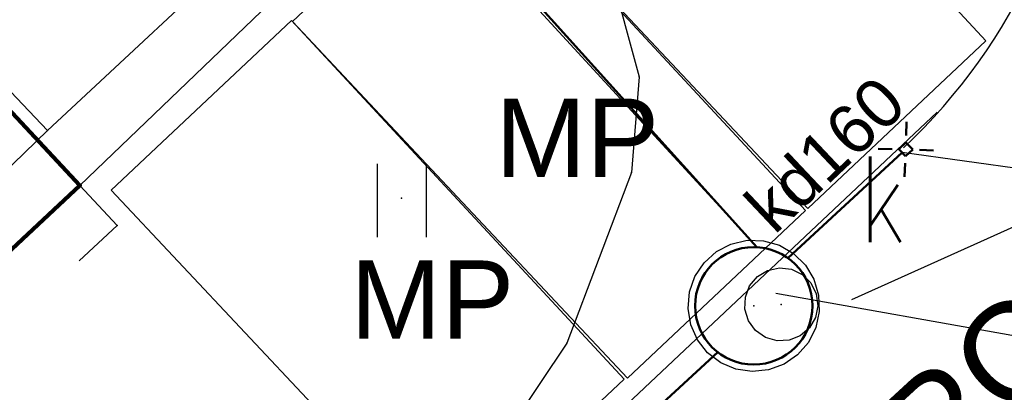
# Model space of a CAD drawing. Extents: x 5552506 to 5553307, y 5642054 to 5642708.
# Tile 43 of 72: x 5552864.24 to 5552874.31, y 5642490.21 to 5642494.01. Entities that reach past the tile are written whole.
import ezdxf
from ezdxf.enums import TextEntityAlignment as Align
from ezdxf.lldxf.tags import DXFTag

# ---------------------------------------------------------------- set-up
doc = ezdxf.new("R2010")
doc.units = 0
doc.header["$MEASUREMENT"] = 0
doc.linetypes.add('1', pattern=[2, 1, -1])
for name, color, linetype, lineweight in [('0_OPIS', 7, 'Continuous', 13), ('A_SC_WID', 1, 'Continuous', 18), ('PROJEKT', 255, 'Continuous', 50)]:
    doc.layers.add(name, color=color, linetype=linetype, lineweight=lineweight)
doc.layers.add('deszczówka', color=7, linetype='Continuous', lineweight=50, true_color=0x0a8f2c)
for name, color, linetype in [('EGB_BlokBudynku', 7, 'Continuous'), ('EGB_Budynek', 7, 'Continuous'), ('GES_PrzewodKanalizacyjny', 7, 'Continuous'), ('GES_Rzedna', 7, 'Continuous'), ('IS_Węzeł_sieci_kanalizacyjnej_-_opisy', 7, 'Continuous'), ('OT_Komunikacja', 7, 'Continuous'), ('pomiar', 7, 'Continuous')]:
    doc.layers.add(name, color=color, linetype=linetype)
doc.styles.add('ARIAL', font='arial.ttf')
doc.styles.add('J-SWIS', font='arial.ttf', dxfattribs={"width": 0.8})
doc.styles.get("Standard").update_dxf_attribs({"font": 'arial.ttf'})
doc.styles.add('STYL_ARIAL', font='simplex', dxfattribs={"width": 0.75, "oblique": 0.1})
doc.styles.add('TABEL1', font='txt')
tags = doc.linetypes.add('SOLID', pattern=[10, 10, 0]).pattern_tags.tags
tags[6:7] = [DXFTag(74, 4), DXFTag(75, 0), DXFTag(340, '0'), DXFTag(46, 0.0), DXFTag(50, 0.0), DXFTag(44, 0.0), DXFTag(45, 0.0)]
tags[4:5] = [DXFTag(74, 4), DXFTag(75, 0), DXFTag(340, '0'), DXFTag(46, 0.0), DXFTag(50, 0.0), DXFTag(44, 0.0), DXFTag(45, 0.0)]
doc.dimstyles.new('darek', dxfattribs={"dimtxt": 0.8, "dimasz": 0.8, "dimexe": 0.5, "dimexo": 0.5, "dimgap": 0.25, "dimtad": 1, "dimrnd": 0.01, "dimzin": 1, "dimdsep": 46, "dimtxsty": 'ARIAL', "dimblk": 'OBLIQUE', "dimcen": 0.8, "dimdle": 0.5, "dimclrd": 256, "dimclre": 256, "dimclrt": 256, "dimazin": 0, "dimtfac": 1, "dimtmove": 1, "dimatfit": 3, "dimfxl": 1, "dimtfill": 1, "dimlwd": -1, "dimlwe": -1, "dimarcsym": 0})

# ---------------------------------------------------------------- blocks, each defined once
blk = doc.blocks.new('TRA1')
at = {"color": 7}
for points in [[(-0.5, 0.7, 0), (-0.5, -0.8, 0)], [(0.5, 0.7, 0), (0.5, -0.8, 0)]]:
    blk.add_polyline3d(points, dxfattribs=at)
blk = doc.blocks.new('_Oblique')
at = {"color": 0, "linetype": 'ByBlock', "lineweight": -2}
blk.add_line((-0.5, -0.5), (0.5, 0.5), dxfattribs=at)
blk = doc.blocks.new('*D265')
at = {"layer": 'Defpoints', "color": 0, "linetype": 'ByBlock'}
for p in [(5552869.171, 5642497.074), (5552879.938, 5642494.822)]:
    blk.add_point(p, dxfattribs=at)
at = {"layer": 'pomiar'}
blk.add_line((5552869.171, 5642497.074), (5552879.938, 5642494.822), dxfattribs=at)
at = {"layer": 'pomiar', "xscale": 0.8, "yscale": 0.8, "zscale": 0.8, "rotation": 168.1866558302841}
blk.add_blockref('_Oblique', (5552879.938, 5642494.822), dxfattribs=at)
at = {"layer": 'pomiar', "linetype": 'ByBlock', "insert": (5552888.89, 5642493.623), "char_height": 0.8, "attachment_point": 5, "rotation": 348.1867, "style": 'ARIAL', "bg_fill": 3, "box_fill_scale": 1.25, "bg_fill_color": 256, "bg_fill_true_color": 13158600, "bg_fill_transparency": 0}
blk.add_mtext('R11.0', dxfattribs=at)
at = {"layer": 'pomiar'}
blk.add_line((5552879.938, 5642494.822), (5552890.391, 5642492.636), dxfattribs=at)

msp = doc.modelspace()

# ---------------------------------------------------------------- linework, layer by layer
at = {"linetype": 'ByBlock'}
msp.add_lwpolyline([(5552818.13, 5642470.25), (5552854.09, 5642503.87), (5552864.53, 5642492.88), (5552829.075, 5642458.505), (5552818.13, 5642470.25)], dxfattribs=at)
at = {"color": 7}
for p in [(5552870.58, 5642493.43), (5552864.53, 5642492.88), (5552870.5, 5642492.45), (5552864.83, 5642492.28), (5552864.86, 5642492.32), (5552868.15, 5642492.19), (5552871.716, 5642491.761), (5552871.751, 5642491.09), (5552872.032, 5642491.104), (5552869.84, 5642490.71), (5552871.333, 5642490.568)]:
    msp.add_point(p, dxfattribs=at)
at = {"layer": 'A_SC_WID', "lineweight": 30}
msp.add_lwpolyline([(5552815.23342, 5642450.96027), (5552817.89894, 5642448.42624, 0.39793845), (5552826.14381, 5642448.40431), (5552873.62729, 5642493.06699)], format="xyb", dxfattribs=at)
msp.add_arc((5552869.17133, 5642497.07443), 6, 313.246595, 39.501178, dxfattribs=at)
at = {"layer": 'deszczówka', "linetype": 'ByBlock'}
msp.add_line((5552873.29258, 5642492.40585), (5552873.29816, 5642492.54795), dxfattribs=at)
msp.add_lwpolyline([(5552848.27, 5642469.34), (5552871.38423, 5642490.61515)], dxfattribs=at)
msp.add_circle((5552871.751, 5642491.09), 0.6, dxfattribs=at)
at = {"layer": 'EGB_BlokBudynku', "color": 7}
msp.add_polyline3d([(5552827.4, 5642478.9, 0), (5552838.17, 5642467.37, 0), (5552864.86, 5642492.32, 0), (5552854.09, 5642503.87, 0), (5552832.16, 5642483.37, 0), (5552831.79, 5642483.73, 0), (5552828.82, 5642480.98, 0), (5552828.62, 5642481.19, 0), (5552827.35, 5642482.54, 0), (5552827.14, 5642482.34, 0), (5552826.63, 5642482.59, 0), (5552826.03, 5642482.53, 0), (5552825.67, 5642482.28, 0), (5552825.42, 5642481.91, 0), (5552825.38, 5642481.35, 0), (5552825.57, 5642480.88, 0), (5552825.36, 5642480.67, 0), (5552826.57, 5642479.31, 0), (5552826.9, 5642479.2, 0), (5552827.25, 5642478.78, 0), (5552827.4, 5642478.9, 0)], dxfattribs=at)
at = {"layer": 'EGB_BlokBudynku', "color": 7, "linetype": '1'}
msp.add_polyline3d([(5552838.17, 5642467.37, 0), (5552838.54, 5642466.98, 0), (5552865.24, 5642491.91, 0), (5552864.86, 5642492.32, 0), (5552838.17, 5642467.37, 0)], dxfattribs=at)
at = {"layer": 'EGB_BlokBudynku', "color": 7}
for p in [(5552864.86, 5642492.32), (5552864.86, 5642492.32), (5552865.24, 5642491.91)]:
    msp.add_point(p, dxfattribs=at)
at = {"layer": 'EGB_Budynek', "color": 7}
msp.add_point((5552864.86, 5642492.32), dxfattribs=at)
at = {"layer": 'GES_PrzewodKanalizacyjny', "color": 34}
for points in [[(5552856.49125, 5642508.62119, 0), (5552860.619, 5642503.809, 0), (5552871.716, 5642491.761, 0)], [(5552871.2793, 5642490.6107, 0), (5552871.1749, 5642490.7431, 0), (5552871.1067, 5642490.8972, 0), (5552871.079, 5642491.0635, 0), (5552871.0936, 5642491.2314, 0), (5552871.1494, 5642491.3905, 0), (5552871.243, 5642491.5307, 0), (5552871.3686, 5642491.6431, 0), (5552871.5181, 5642491.7209, 0), (5552871.6824, 5642491.759, 0), (5552871.8509, 5642491.755, 0), (5552872.0131, 5642491.7093, 0), (5552872.1589, 5642491.6246, 0), (5552872.279, 5642491.5064, 0), (5552872.366, 5642491.362, 0), (5552872.4143, 5642491.2005, 0), (5552872.421, 5642491.0321, 0), (5552872.3855, 5642490.8673, 0), (5552872.3102, 5642490.7165, 0), (5552872.1997, 5642490.5891, 0), (5552872.0611, 5642490.4933, 0), (5552871.9029, 5642490.4349, 0), (5552871.7353, 5642490.4177, 0), (5552871.5686, 5642490.4427, 0), (5552871.4133, 5642490.5084, 0), (5552871.2793, 5642490.6107, 0)], [(5552871.7694, 5642490.8371, 0), (5552871.6969, 5642490.9369, 0), (5552871.6608, 5642491.0547, 0), (5552871.6649, 5642491.1779, 0), (5552871.7088, 5642491.2931, 0), (5552871.7877, 5642491.3878, 0), (5552871.8931, 5642491.4517, 0), (5552872.0135, 5642491.478, 0), (5552872.136, 5642491.4637, 0), (5552872.2471, 5642491.4105, 0), (5552872.335, 5642491.324, 0), (5552872.39, 5642491.2137, 0), (5552872.4062, 5642491.0915, 0), (5552872.3819, 5642490.9707, 0), (5552872.3196, 5642490.8643, 0), (5552872.2262, 5642490.7839, 0), (5552872.1118, 5642490.7382, 0), (5552871.9887, 5642490.7321, 0), (5552871.8703, 5642490.7663, 0), (5552871.7694, 5642490.8371, 0)], [(5552871.333, 5642490.568, 0), (5552848.27, 5642469.34, 0)]]:
    msp.add_polyline3d(points, dxfattribs=at)
at = {"layer": 'GES_Rzedna', "color": 7}
msp.add_polyline3d([(5552879.2644, 5642492.655, 0), (5552876.1, 5642492.655, 0), (5552872.75, 5642491.15, 0)], dxfattribs=at)
at = {"layer": 'IS_Węzeł_sieci_kanalizacyjnej_-_opisy', "color": 211, "linetype": 'SOLID', "ltscale": 0.01}
msp.add_line((5552889.60162, 5642488.08358), (5552871.97682, 5642491.21728), dxfattribs=at)
at = {"layer": 'OT_Komunikacja', "color": 7}
msp.add_polyline3d([(5552864.53, 5642492.88, 0), (5552866.74, 5642494.94, 0), (5552867.6, 5642495.42, 0), (5552868.57, 5642495.41, 0), (5552869.61, 5642495.13, 0), (5552870.28, 5642494.53, 0), (5552870.58, 5642493.43, 0), (5552870.5, 5642492.45, 0), (5552869.84, 5642490.71, 0), (5552868.46, 5642488.65, 0), (5552859.86, 5642480.67, 0), (5552848.16, 5642469.5, 0)], dxfattribs=at)
at = {"layer": 'PROJEKT', "color": 6, "linetype": 'Continuous', "lineweight": 140}
msp.add_polyline3d([(5552854.09, 5642503.87, 0), (5552864.86, 5642492.32, 0), (5552838.17, 5642467.37, 0), (5552828.89, 5642458.7, 0), (5552818.13, 5642470.25, 0), (5552827.25, 5642478.78, 0), (5552826.9, 5642479.2, 0), (5552826.57, 5642479.31, 0), (5552825.36, 5642480.67, 0), (5552825.57, 5642480.88, 0), (5552825.38, 5642481.35, 0), (5552825.42, 5642481.91, 0), (5552825.67, 5642482.28, 0), (5552826.03, 5642482.53, 0), (5552826.63, 5642482.59, 0), (5552827.14, 5642482.34, 0), (5552827.35, 5642482.54, 0), (5552828.62, 5642481.19, 0), (5552828.82, 5642480.98, 0), (5552831.79, 5642483.73, 0), (5552832.16, 5642483.37, 0), (5552854.09, 5642503.87, 0)], dxfattribs=at)

# ---------------------------------------------------------------- block references
at = {"color": 7, "xscale": 0.5, "yscale": 0.5}
msp.add_blockref('TRA1', (5552868.15, 5642492.19), dxfattribs=at)

# ---------------------------------------------------------------- texts
at = {"layer": '0_OPIS', "style": 'J-SWIS'}
msp.add_text('MP', height=0.8, dxfattribs=at).set_placement((5552867.62589, 5642490.75329))
at = {"layer": 'A_SC_WID', "lineweight": 30, "insert": (5552866.07671, 5642483.64137), "char_height": 1, "attachment_point": 1, "rotation": 42.600329, "style": 'TABEL1'}
msp.add_mtext_dynamic_manual_height_columns('{\\fArial|b0|i0|c238|p34;DROGA POŻAROWA}', width=1669.0256574, gutter_width=100, heights=[0], dxfattribs=at)
at = {"layer": 'GES_PrzewodKanalizacyjny', "color": 34, "style": 'STYL_ARIAL', "width": 0.75}
msp.add_text('k', height=0.875, dxfattribs=at).set_placement((5552872.83, 5642491.4786), align=Align.BOTTOM_LEFT)

# ---------------------------------------------------------------- next in the draw order: dimensions: what is measured, and where the dimension line sits
at = {"layer": 'pomiar'}
dim = msp.add_radius_dim(center=(5552869.17133, 5642497.07443), mpoint=(5552879.93835, 5642494.82247), dimstyle='darek', override={"dimdec": 1, "dimtxsty": 'ARIAL'}, dxfattribs=at)
dim.commit()
dim.dimension.update_dxf_attribs({"geometry": '*D265', "text_midpoint": (5552888.75555, 5642492.97832), "dimtype": 164})

# ---------------------------------------------------------------- next in the draw order: linework, layer by layer
at = {"layer": 'A_SC_WID', "lineweight": 30}
msp.add_lwpolyline([(5552864.86, 5642492.32), (5552873.801, 5642500.891)], dxfattribs=at)
at = {"layer": 'deszczówka', "linetype": 'ByBlock'}
for p, q in [((5552873.31235, 5642492.97023), (5552873.30993, 5642492.82805)), ((5552873.30758, 5642492.75822), (5552873.23452, 5642492.68993)), ((5552873.30758, 5642492.75822), (5552873.37667, 5642492.68593)), ((5552873.26871, 5642492.65416), (5552872.09977, 5642491.57822)), ((5552873.02328, 5642492.69393), (5552873.16543, 5642492.68993)), ((5552873.23452, 5642492.68993), (5552873.30362, 5642492.61764)), ((5552873.37667, 5642492.68593), (5552873.30362, 5642492.61764)), ((5552873.58771, 5642492.67567), (5552873.44569, 5642492.68282))]:
    msp.add_line(p, q, dxfattribs=at)
msp.add_lwpolyline([(5552871.78079, 5642491.68926), (5552856.49098, 5642508.62028)], dxfattribs=at)
at = {"layer": 'IS_Węzeł_sieci_kanalizacyjnej_-_opisy', "color": 211, "linetype": 'SOLID', "ltscale": 0.01}
msp.add_line((5552890.87572, 5642490.20956), (5552873.26872, 5642492.65416), dxfattribs=at)
at = {"layer": 'PROJEKT', "color": 6, "linetype": 'Continuous', "lineweight": 30}
for points in [[(5552870.72088, 5642497.46078), (5552868.87761, 5642495.72702), (5552872.30331, 5642492.08496), (5552874.12434, 5642493.79781)], [(5552868.87761, 5642495.72702), (5552867.03435, 5642493.99326), (5552870.46005, 5642490.3512), (5552872.28108, 5642492.06405)], [(5552867.02383, 5642494.00457), (5552865.18057, 5642492.27081), (5552868.60627, 5642488.62875), (5552870.4273, 5642490.3416)]]:
    msp.add_lwpolyline(points, close=True, dxfattribs=at)

# ---------------------------------------------------------------- next in the draw order: texts
at = {"color": 211, "linetype": 'ByBlock'}
msp.add_text('kd160', height=0.498217, rotation=43.376403, dxfattribs=at).set_placement((5552871.96162, 5642491.80647))
at = {"layer": '0_OPIS', "style": 'J-SWIS'}
msp.add_text('MP', height=0.8, dxfattribs=at).set_placement((5552869.10744, 5642492.40657))

doc.saveas('drawing.dxf')
